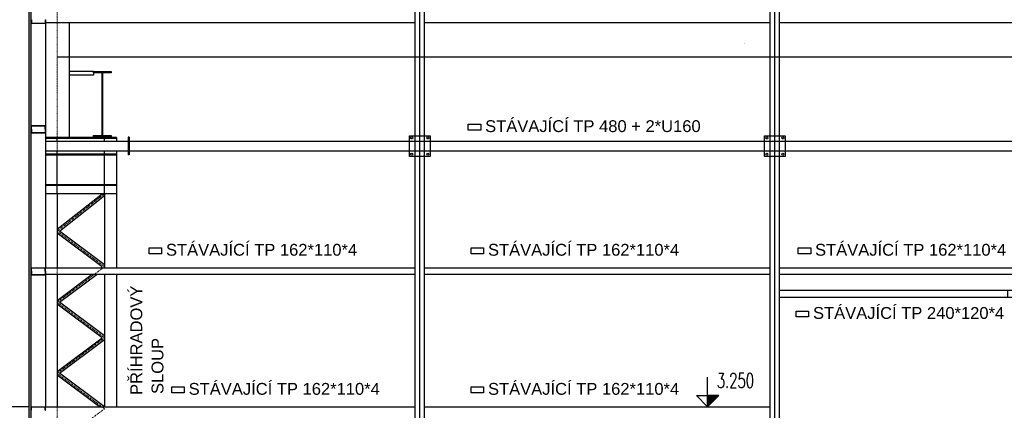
# Model space of a CAD drawing. Header units: millimetres. Extents: x -1190408159 to 361788912, y -2544212749 to 93633750.
# Tile 39 of 69: x 205638 to 221940, y -41832 to -35364. Entities that reach past the tile are written whole.
import ezdxf
from ezdxf.enums import TextEntityAlignment as Align

# ---------------------------------------------------------------- set-up
doc = ezdxf.new("R2010")
doc.units = ezdxf.units.MM
doc.header["$PDSIZE"] = -1
doc.linetypes.add('DASHDOT', pattern=[25.4, 12.7, -6.35, 0, -6.35])
doc.linetypes.add('HIDDEN2', pattern=[0.1875, 0.125, -0.0625])
for name, color, linetype in [('CKTEXTY_MALE', 6, 'Continuous'), ('CSPROFILY_POHLEDY', 7, 'Continuous'), ('KOTY', 3, 'Continuous'), ('KOTY-VYSKA', 7, 'Continuous'), ('SRAFY', 9, 'Continuous'), ('SUMA', 7, 'Continuous'), ('ŠRAFY', 8, 'Continuous')]:
    doc.layers.add(name, color=color, linetype=linetype)
doc.layers.add('OSY', color=4, linetype='DASHDOT', lineweight=18)
doc.styles.add('100', font='romans.shx', dxfattribs={"width": 0.65, "height": 0.25})
doc.styles.add('ARIAL', font='ARIAL.TTF', dxfattribs={"height": 1000})
doc.styles.add('S2_5', font='ROMANS.shx', dxfattribs={"width": 0.65, "height": 2.5})
doc.dimstyles.new('100', dxfattribs={"dimscale": 0.1, "dimtxt": 1, "dimasz": 1, "dimexe": 1, "dimexo": 5, "dimgap": 1, "dimtad": 1, "dimdec": 0, "dimlfac": 1000, "dimrnd": 1, "dimdsep": 46, "dimtxsty": '100', "dimblk": 'lin_kot', "dimcen": 0, "dimclrd": 256, "dimclre": 256, "dimaunit": 2, "dimadec": 3, "dimazin": 0, "dimtfac": 1, "dimtdec": 0, "dimtix": 1, "dimtmove": 2, "dimatfit": 3, "dimldrblk": 'sip_kot', "dimfxl": 1, "dimtvp": 2.5, "dimtolj": 1, "dimtzin": 0, "dimarcsym": 0})

# ---------------------------------------------------------------- blocks, each defined once
blk = doc.blocks.new('lin_kot')
at = {"linetype": 'Continuous'}
for q in [(-1, 0), (1, 0)]:
    blk.add_line((0, 0), q, dxfattribs=at)
for points in [[(0, 0), (-1, -1)], [(0, 0), (1, 1)]]:
    blk.add_lwpolyline(points, dxfattribs=at)
blk = doc.blocks.new('*D1389')
at = {"layer": 'Defpoints', "color": 0, "lineweight": 80, "transparency": 16777216}
for p in [(204634, -41773), (205779, -41773), (205001, -45105)]:
    blk.add_point(p, dxfattribs=at)
at = {"layer": 'KOTY', "lineweight": -2, "transparency": 16777216}
for p, q in [((205779, -41773), (204633, -41773)), ((204634, -45105), (204634, -41773)), ((205001, -45105), (204633, -45105))]:
    blk.add_line(p, q, dxfattribs=at)
at = {"layer": 'KOTY', "lineweight": -2, "transparency": 16777216, "xscale": 0.1, "yscale": 0.1, "zscale": 0.1}
for p, rotation in [((204634, -41773), 90), ((204634, -45105), 270)]:
    blk.add_blockref('lin_kot', p, dxfattribs=dict(at, rotation=rotation))
at = {"layer": 'KOTY', "color": 0, "transparency": 16777216, "insert": (204633, -43439), "char_height": 0.25, "attachment_point": 5, "rotation": 90, "style": '100'}
blk.add_mtext('\\A1;3332000', dxfattribs=at)
blk = doc.blocks.new('sip_kot')
at = {"linetype": 'Continuous'}
blk.add_lwpolyline([(0, 0, 0, 0.7, 0), (-3, 0, 0.7, 0.7, 0)], format="xyseb", dxfattribs=at)
blk = doc.blocks.new('A$C7C5A5B29')
at = {"layer": 'SUMA'}
for p, q in [((0.111, 0), (-0.111, 0)), ((-0.12, -0.06), (-0.12, -0.009)), ((-0.116, -0.06), (-0.12, -0.06)), ((-0.116, -0.06), (-0.116, -0.009)), ((0.111, -0.004), (-0.111, -0.004)), ((0.116, -0.06), (0.116, -0.009)), ((0.12, -0.06), (0.116, -0.06)), ((0.12, -0.06), (0.12, -0.009))]:
    blk.add_line(p, q, dxfattribs=at)
for centre, radius, start, end in [((-0.111, -0.009), 0.009, 90, 180), ((0.111, -0.009), 0.009, 0, 90), ((-0.111, -0.009), 0.005, 90, 180), ((0.111, -0.009), 0.005, 0, 90)]:
    blk.add_arc(centre, radius, start, end, dxfattribs=at)
blk = doc.blocks.new('*D1398')
at = {"layer": 'Defpoints', "color": 0, "lineweight": 80, "transparency": 16777216}
for p in [(206259, -35978), (230024, -35978), (230024, -35978)]:
    blk.add_point(p, dxfattribs=at)
at = {"layer": 'KOTY', "lineweight": -2, "transparency": 16777216}
for p, q in [((206259, -35978), (206259, -35978)), ((206259, -35978), (230023, -35978)), ((230024, -35978), (230024, -35978))]:
    blk.add_line(p, q, dxfattribs=at)
at = {"layer": 'KOTY', "lineweight": -2, "transparency": 16777216, "xscale": 0.1, "yscale": 0.1, "zscale": 0.1, "rotation": 180}
blk.add_blockref('lin_kot', (206259, -35978), dxfattribs=at)
at = {"layer": 'KOTY', "lineweight": -2, "transparency": 16777216, "xscale": 0.1, "yscale": 0.1, "zscale": 0.1}
blk.add_blockref('lin_kot', (230024, -35978), dxfattribs=at)
at = {"layer": 'KOTY', "color": 0, "transparency": 16777216, "insert": (217635, -35758), "char_height": 0.25, "attachment_point": 5, "style": '100'}
blk.add_mtext('\\A1;23765000', dxfattribs=at)
blk = doc.blocks.new('*D1406')
at = {"layer": 'Defpoints', "color": 0, "lineweight": 80, "transparency": 16777216}
for p in [(221516, -39843), (221996, -39843), (221996, -39960)]:
    blk.add_point(p, dxfattribs=at)
at = {"layer": 'KOTY', "lineweight": -2, "transparency": 16777216}
for p, q in [((221516, -39843), (221996, -39843)), ((221996, -39960), (221996, -39843)), ((221995, -39960), (221996, -39960))]:
    blk.add_line(p, q, dxfattribs=at)
at = {"layer": 'KOTY', "lineweight": -2, "transparency": 16777216, "xscale": 0.1, "yscale": 0.1, "zscale": 0.1}
for p, rotation in [((221996, -39843), 90), ((221996, -39960), 270)]:
    blk.add_blockref('lin_kot', p, dxfattribs=dict(at, rotation=rotation))
at = {"layer": 'KOTY', "color": 0, "transparency": 16777216, "insert": (222244, -40271), "char_height": 0.25, "attachment_point": 5, "rotation": 90, "style": '100'}
blk.add_mtext('\\A1;117600', dxfattribs=at)
blk = doc.blocks.new('vys_kota')
at = {"linetype": 'Continuous'}
for p, q in [((0, 0), (0, 5.01)), ((0, 0), (-1.88, 1.88)), ((-1.88, 1.88), (0, 1.88)), ((1.88, 1.88), (0, 1.88)), ((0, 0), (1.88, 1.88))]:
    blk.add_line(p, q, dxfattribs=at)
for points in [[(0, 1.88), (0, 0), (1.88, 1.88)], [(0, 0), (1.88, 1.88), (0, 1.88), (0, 0)]]:
    blk.add_solid(points, dxfattribs=at)
at = {"color": 7, "linetype": 'Continuous', "style": 'S2_5', "width": 0.65}
blk.add_attdef('VYSKA', (1.57, 3.17), '', height=2.5, dxfattribs=at)

msp = doc.modelspace()

# ---------------------------------------------------------------- hatches: boundary and pattern name
at = {"layer": 'ŠRAFY'}
h = msp.add_hatch(dxfattribs=at)
h.set_pattern_fill('HONEY', color=8, scale=147, angle=360, style=0)
h.set_pattern_definition([(360, (-3113487.638, 175276.119), (27.5625, 15.913216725), [18.375, -36.75]), (120, (-3113487.638, 175276.119), (-27.56249994, 15.91321683), [18.375, -36.75]), (60, (-3113487.638, 175276.119), (6e-08, 31.826433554), [-36.75, 18.375])])
h.paths.add_polyline_path([(205788.15375, -44849.92353), (205827.35375, -44849.92353), (205827.35375, -32022.27936), (205788.15375, -32022.27936)])

# ---------------------------------------------------------------- linework, layer by layer
for p, q in [((218062.65375, -45352.14039), (218062.65375, -31173.19288)), ((218141.05375, -45242.38039), (218141.05375, -31173.19288)), ((218219.45375, -45352.14039), (218219.45375, -31173.19288)), ((212182.65375, -45352.14039), (212182.67044, -31801.84117)), ((212261.05375, -45242.38039), (212261.05375, -31794.00117)), ((212339.45375, -45352.14039), (212339.45375, -31801.84117)), ((206062.55375, -35412.98039), (212182.65803, -35412.98039)), ((206062.55375, -35412.98039), (206062.55375, -37377.88039)), ((206454.55375, -35412.98039), (206454.55375, -37314.18039)), ((212339.45375, -35412.98039), (218062.65375, -35412.98039)), ((218219.45375, -35412.98039), (223942.65375, -35412.98039)), ((207238.55375, -37314.18039), (206062.55375, -37314.18039)), ((207238.55375, -37314.18039), (207238.55375, -37377.88039)), ((207451.83811, -37311.42343), (207432.23811, -37311.42343)), ((206062.55375, -37377.88039), (228830.2694, -37377.88039)), ((206062.55375, -37534.68039), (228830.2694, -37534.68039)), ((206062.55375, -37534.68039), (206062.55375, -39470.18039)), ((207238.55375, -37534.68039), (207238.55375, -39470.18039)), ((207451.83811, -37600.4886), (207432.23811, -37600.4886)), ((206258.55375, -38245.18039), (206258.55375, -39470.18039)), ((207042.55375, -38245.18039), (207042.55375, -39470.18039)), ((206062.55375, -39470.18039), (212182.65816, -39470.18039)), ((206062.55375, -39577.98039), (212182.65803, -39577.98039)), ((206062.55375, -39577.98039), (206062.55375, -41773.18039)), ((206258.55375, -39577.98039), (206258.55375, -41773.18039)), ((207042.55375, -39577.98039), (207042.55375, -41773.18039)), ((207238.55375, -39577.98039), (207238.55375, -41773.18039)), ((212339.45375, -39470.18039), (218062.65375, -39470.18039)), ((212339.45375, -39577.98039), (218062.65375, -39577.98039)), ((218219.45375, -39470.18039), (223942.65375, -39470.18039)), ((218219.45375, -39577.98039), (223942.65375, -39577.98039)), ((218219.45375, -39842.58039), (223119.45375, -39842.58039)), ((218219.45375, -39960.18039), (223119.45375, -39960.18039)), ((206062.55375, -41773.18039), (212182.65816, -41773.18039)), ((212339.45375, -41773.18039), (218062.65375, -41773.18039))]:
    msp.add_line(p, q)
for points in [[(207432.23811, -37311.42343), (207432.23811, -37600.4886)], [(207442.03811, -37311.42343), (207442.03811, -37600.4886)], [(207451.83811, -37311.42343), (207451.83811, -37600.4886)], [(212089.55866, -37284.78039), (212432.55866, -37284.78039), (212432.55866, -37627.78039), (212089.55866, -37627.78039), (212089.55866, -37284.78039)], [(217969.54884, -37284.78039), (218312.54884, -37284.78039), (218312.54884, -37627.78039), (217969.54884, -37627.78039), (217969.54884, -37284.78039)], [(206258.55375, -38835.23954), (207003.10788, -38245.18039)], [(207042.55375, -39423.87539), (206298.67424, -38865.96575), (207042.55375, -38276.44124)], [(206980.81375, -39470.18039), (207001.72042, -39454.50039), (206258.55375, -38897.12539)], [(206258.55375, -40011.87539), (206837.08042, -39577.98039)], [(207042.55375, -40599.87539), (206299.38709, -40042.50039), (206918.74709, -39577.98039)], [(206258.55375, -41187.87539), (207001.72042, -40630.50039), (206258.55375, -40073.12539)], [(207042.55375, -41775.87539), (206299.38709, -41218.50039), (207042.55375, -40661.12539)], [(206957.29375, -41773.18039), (206258.55375, -41249.12539)]]:
    msp.add_lwpolyline(points)
for centre in [(212127.47394, -37322.69566), (212394.64339, -37322.69566), (218007.46411, -37322.69566), (218274.63357, -37322.69566), (212127.47394, -37589.86511), (212394.64339, -37589.86511), (218007.46411, -37589.86511), (218274.63357, -37589.86511)]:
    msp.add_circle(centre, 16.80536)
at = {"layer": 'CSPROFILY_POHLEDY'}
for p, q in [((206062.55375, -37314.18039), (206062.55375, -37608.18039)), ((207238.55375, -37314.18039), (206062.55375, -37314.18039)), ((207238.55375, -37329.86039), (206062.55375, -37329.86039)), ((207238.55375, -37314.18039), (207238.55375, -37377.88039)), ((207238.55375, -37592.50039), (206062.55375, -37592.50039)), ((207238.55375, -37608.18039), (206062.55375, -37608.18039)), ((207238.55375, -37534.68039), (207238.55375, -37608.18039)), ((207238.55375, -38098.18039), (206062.55375, -38098.18039)), ((207238.55375, -38107.98039), (206062.55375, -38107.98039)), ((207238.55375, -38245.18039), (206062.55375, -38245.18039))]:
    msp.add_line(p, q, dxfattribs=at)
at = {"layer": 'CSPROFILY_POHLEDY', "linetype": 'HIDDEN2'}
for p, q in [((206258.55375, -37377.88039), (206258.55375, -37329.86039)), ((207042.55375, -37377.88039), (207042.55375, -37329.86039)), ((206258.55375, -38245.18039), (206258.55375, -37534.68039)), ((207042.55375, -38245.18039), (207042.55375, -37534.68039))]:
    msp.add_line(p, q, dxfattribs=at)
at = {"layer": 'KOTY'}
for p, q in [((206859.42792, -36221.73884), (206454.55362, -36221.73883)), ((206859.42791, -36280.53884), (206454.55362, -36280.53883)), ((206859.42792, -36241.33884), (206859.42791, -36280.53884))]:
    msp.add_line(p, q, dxfattribs=at)
at = {"layer": 'KOTY', "color": 2}
for points in [[(213063.8932, -37095.60905), (213271.41438, -37095.60905), (213271.41438, -37193.2045), (213063.8932, -37193.2045)], [(207779.5526, -39142.91379), (207987.07378, -39142.91379), (207987.07378, -39240.50923), (207779.5526, -39240.50923)], [(213111.36647, -39142.91379), (213318.88764, -39142.91379), (213318.88764, -39240.50923), (213111.36647, -39240.50923)], [(218526.28857, -39142.91379), (218733.80975, -39142.91379), (218733.80975, -39240.50923), (218526.28857, -39240.50923)], [(218492.31597, -40189.27187), (218699.83714, -40189.27187), (218699.83714, -40286.86732), (218492.31597, -40286.86732)], [(208154.69167, -41445.91379), (208362.21285, -41445.91379), (208362.21285, -41543.50923), (208154.69167, -41543.50923)], [(213111.36647, -41445.91379), (213318.88764, -41445.91379), (213318.88764, -41543.50923), (213111.36647, -41543.50923)]]:
    msp.add_lwpolyline(points, close=True, dxfattribs=at)
at = {"layer": 'OSY', "ltscale": 0.3}
msp.add_line((206258.55375, -32132.82141), (206258.55375, -47665.57983), dxfattribs=at)
msp.add_lwpolyline([(206258.55375, -45922.50039), (207042.55375, -45334.50039), (206258.55375, -44746.50039), (207042.55375, -44158.50039), (206258.55375, -43570.50039), (207042.55375, -42982.50039), (206258.55375, -42394.50039), (207042.55375, -41806.50039), (206258.55375, -41218.50039), (207042.55375, -40630.50039), (206258.55375, -40042.50039), (207042.55375, -39454.50039), (206258.55375, -38866.50039), (207042.55375, -38245.18039)], dxfattribs=at)
at = {"layer": 'SRAFY'}
for points in [[(207153.42804, -36241.33928), (206859.42804, -36241.33928), (206859.42804, -36221.73928), (207153.42804, -36221.73928)], [(207011.32804, -37280.13928), (207001.52804, -37280.13928), (207001.52804, -36241.33928), (207011.32804, -36241.33928)], [(207153.42804, -37299.73928), (206859.42804, -37299.73928), (206859.42804, -37280.13928), (207153.42804, -37280.13928)]]:
    msp.add_lwpolyline(points, close=True, dxfattribs=at)
at = {"layer": 'ŠRAFY', "color": 6}
msp.add_lwpolyline([(205788.15375, -44849.92353), (205827.35375, -44849.92353), (205827.35375, -32022.27936), (205788.15375, -32022.27936)], close=True, dxfattribs=at)

# ---------------------------------------------------------------- block references
at = {"xscale": 980, "yscale": 980, "zscale": 980, "rotation": 179.9999999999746}
for p in [(205944.95375, -35422.78039), (205944.95375, -37235.78039), (205944.95375, -39587.78039)]:
    msp.add_blockref('A$C7C5A5B29', p, dxfattribs=at)
at = {"xscale": -980, "yscale": 980, "zscale": 980}
for p in [(205944.95375, -37118.18039), (205944.95375, -39470.18039), (205944.95375, -41773.18039)]:
    msp.add_blockref('A$C7C5A5B29', p, dxfattribs=at)
at = {"layer": 'KOTY-VYSKA', "xscale": 98, "yscale": 98, "zscale": 98}
msp.add_blockref('vys_kota', (217026.99752, -41773.18039), dxfattribs=at).add_auto_attribs({'VYSKA': '3.250'})

# ---------------------------------------------------------------- texts
at = {"layer": 'CKTEXTY_MALE', "color": 7, "style": 'ARIAL'}
for s, p in [('STÁVAJÍCÍ TP 480 + 2*U160', (215128.19618, -37126.57137)), ('STÁVAJÍCÍ TP 162*110*4', (209642.2403, -39173.87611)), ('STÁVAJÍCÍ TP 162*110*4', (214974.05417, -39173.87611)), ('STÁVAJÍCÍ TP 162*110*4', (220388.97628, -39173.87611)), ('STÁVAJÍCÍ TP 240*120*4', (220355.00367, -40220.2342)), ('STÁVAJÍCÍ TP 162*110*4', (210017.37937, -41476.87611)), ('STÁVAJÍCÍ TP 162*110*4', (214974.05417, -41476.87611))]:
    msp.add_text(s, height=196, dxfattribs=at).set_placement(p, align=Align.MIDDLE_CENTER)
for s, p in [('PŘÍHRADOVÝ ', (207568.6555, -40634.35146)), ('SLOUP', (207919.12126, -41098.02571))]:
    msp.add_text(s, height=196, rotation=90, dxfattribs=at).set_placement(p, align=Align.MIDDLE_CENTER)

# ---------------------------------------------------------------- dimensions: what is measured, and where the dimension line sits
at = {"layer": 'KOTY'}
dim = msp.add_linear_dim(base=(230023.55375, -35978.20597), p1=(206258.55375, -35978.20597), p2=(230023.55375, -35978.20597), dimstyle='100', dxfattribs=at)
dim.commit()
dim.dimension.update_dxf_attribs({"geometry": '*D1398', "text_midpoint": (217635.45708, -35757.70597), "dimtype": 160})
dim = msp.add_linear_dim(base=(221995.89706, -39842.58039), p1=(221995.89706, -39960.18039), p2=(221515.93242, -39842.58039), angle=90, dimstyle='100', dxfattribs=at)
dim.commit()
dim.dimension.update_dxf_attribs({"geometry": '*D1406', "text_midpoint": (222243.82723, -40270.52158), "dimtype": 160})
dim = msp.add_linear_dim(base=(204633.5626, -41773.18039), p1=(205001.30449, -45105.18039), p2=(205779.24014, -41773.18039), angle=90, dimstyle='100', dxfattribs=at)
dim.commit()
dim.dimension.update_dxf_attribs({"geometry": '*D1389', "text_midpoint": (204633.3376, -43439.18039)})

doc.saveas('drawing.dxf')
